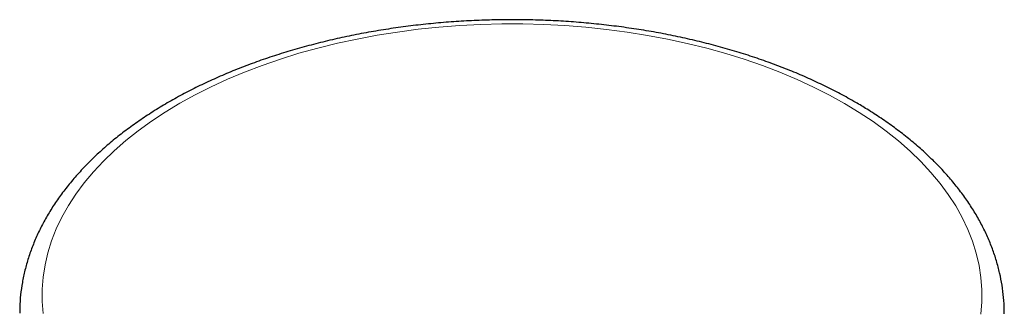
# Model space of a CAD drawing. Header units: millimetres. Extents: x 8 to 2401, y 12 to 2404.
# Tile 24 of 33: x 2271.72 to 2293.72, y 1157.88 to 1164.42. Entities that reach past the tile are written whole.
import ezdxf

# ---------------------------------------------------------------- set-up
doc = ezdxf.new("R2010")
doc.units = ezdxf.units.MM

msp = doc.modelspace()

# ---------------------------------------------------------------- linework, layer by layer
at = {"color": 252, "linetype": 'Continuous', "lineweight": 0, "flags": 128}
for points in [[(2290.149, 1162.554), (2289.808, 1162.742), (2289.454, 1162.921), (2289.086, 1163.091), (2288.705, 1163.251), (2288.312, 1163.401), (2287.907, 1163.541), (2287.493, 1163.67), (2287.068, 1163.788), (2286.635, 1163.895), (2286.194, 1163.991), (2285.746, 1164.075), (2285.292, 1164.148), (2284.833, 1164.209), (2284.369, 1164.257), (2283.902, 1164.294), (2283.433, 1164.319), (2282.962, 1164.331), (2282.491, 1164.331), (2282.02, 1164.32), (2281.551, 1164.295), (2281.084, 1164.259), (2280.62, 1164.211), (2280.161, 1164.15), (2279.706, 1164.078), (2279.258, 1163.994), (2278.817, 1163.899), (2278.383, 1163.792), (2277.959, 1163.675), (2277.544, 1163.546), (2277.139, 1163.407), (2276.745, 1163.257), (2276.364, 1163.097), (2275.995, 1162.928), (2275.64, 1162.749), (2275.299, 1162.561), (2274.973, 1162.365), (2274.663, 1162.16), (2274.369, 1161.947), (2274.092, 1161.728), (2273.832, 1161.501), (2273.59, 1161.267), (2273.366, 1161.028), (2273.161, 1160.783), (2272.976, 1160.533), (2272.81, 1160.278), (2272.664, 1160.02), (2272.538, 1159.757), (2272.433, 1159.492), (2272.348, 1159.225), (2272.285, 1158.955), (2272.242, 1158.684), (2272.221, 1158.412), (2272.22, 1158.14), (2272.241, 1157.869)], [(2293.193, 1157.859), (2293.215, 1158.13), (2293.215, 1158.402), (2293.195, 1158.674), (2293.153, 1158.945), (2293.09, 1159.215), (2293.006, 1159.482), (2292.902, 1159.748), (2292.777, 1160.01), (2292.631, 1160.269), (2292.466, 1160.523), (2292.281, 1160.774), (2292.077, 1161.019), (2291.854, 1161.258), (2291.613, 1161.492), (2291.354, 1161.719), (2291.077, 1161.939), (2290.784, 1162.152), (2290.474, 1162.357), (2290.149, 1162.554)]]:
    msp.add_lwpolyline(points, dxfattribs=at)
at = {"color": 7, "linetype": 'Continuous', "lineweight": 30}
for points, knots in [([(2290.399, 1162.578), (2290.34, 1162.612), (2290.171, 1162.708), (2289.881, 1162.862), (2289.526, 1163.035), (2289.159, 1163.198), (2288.78, 1163.353), (2288.392, 1163.497), (2287.994, 1163.632), (2287.587, 1163.757), (2287.172, 1163.872), (2286.749, 1163.976), (2286.319, 1164.07), (2285.883, 1164.153), (2285.442, 1164.225), (2284.997, 1164.286), (2284.547, 1164.336), (2284.095, 1164.376), (2283.64, 1164.404), (2283.184, 1164.421), (2282.726, 1164.426), (2282.269, 1164.421), (2281.813, 1164.405), (2281.358, 1164.377), (2280.905, 1164.338), (2280.456, 1164.288), (2280.01, 1164.227), (2279.569, 1164.156), (2279.133, 1164.073), (2278.703, 1163.98), (2278.28, 1163.876), (2277.865, 1163.762), (2277.458, 1163.637), (2277.059, 1163.503), (2276.67, 1163.359), (2276.292, 1163.205), (2275.924, 1163.041), (2275.568, 1162.868), (2275.224, 1162.687), (2274.892, 1162.496), (2274.575, 1162.297), (2274.271, 1162.09), (2273.981, 1161.875), (2273.707, 1161.653), (2273.449, 1161.423), (2273.207, 1161.187), (2272.982, 1160.944), (2272.774, 1160.695), (2272.584, 1160.441), (2272.412, 1160.183), (2272.258, 1159.92), (2272.124, 1159.653), (2272.008, 1159.384), (2271.911, 1159.112), (2271.834, 1158.838), (2271.776, 1158.563), (2271.738, 1158.287), (2271.719, 1158.058), (2271.72, 1157.921), (2271.72, 1157.876)], [0, 0, 0, 0, 0.009509, 0.027486, 0.045458, 0.063423, 0.081381, 0.099332, 0.117274, 0.135208, 0.153134, 0.171052, 0.188964, 0.206868, 0.224767, 0.242661, 0.260551, 0.278437, 0.296321, 0.314202, 0.332083, 0.349963, 0.367845, 0.385727, 0.403612, 0.421499, 0.43939, 0.457286, 0.475188, 0.493096, 0.511011, 0.528934, 0.546865, 0.564806, 0.582756, 0.600715, 0.618685, 0.636664, 0.654652, 0.672648, 0.690649, 0.708654, 0.726658, 0.744655, 0.762639, 0.780603, 0.798539, 0.816436, 0.834284, 0.852073, 0.869793, 0.887436, 0.904996, 0.922473, 0.939867, 0.957187, 0.974443, 0.99165, 1, 1, 1, 1]), ([(2293.716, 1157.865), (2293.716, 1157.894), (2293.719, 1158.014), (2293.704, 1158.226), (2293.67, 1158.501), (2293.616, 1158.775), (2293.544, 1159.047), (2293.453, 1159.316), (2293.344, 1159.584), (2293.215, 1159.848), (2293.069, 1160.109), (2292.904, 1160.367), (2292.72, 1160.62), (2292.52, 1160.868), (2292.301, 1161.111), (2292.066, 1161.348), (2291.814, 1161.578), (2291.546, 1161.802), (2291.263, 1162.019), (2290.965, 1162.228), (2290.676, 1162.415), (2290.483, 1162.529), (2290.399, 1162.578)], [0, 0, 0, 0, 0.015797, 0.066914, 0.118036, 0.169218, 0.220516, 0.271978, 0.323641, 0.37553, 0.427659, 0.480025, 0.532619, 0.585422, 0.638408, 0.691549, 0.744815, 0.798178, 0.851613, 0.905097, 0.958611, 1, 1, 1, 1])]:
    msp.add_open_spline(points, degree=3, knots=knots, dxfattribs=at)

doc.saveas('drawing.dxf')
